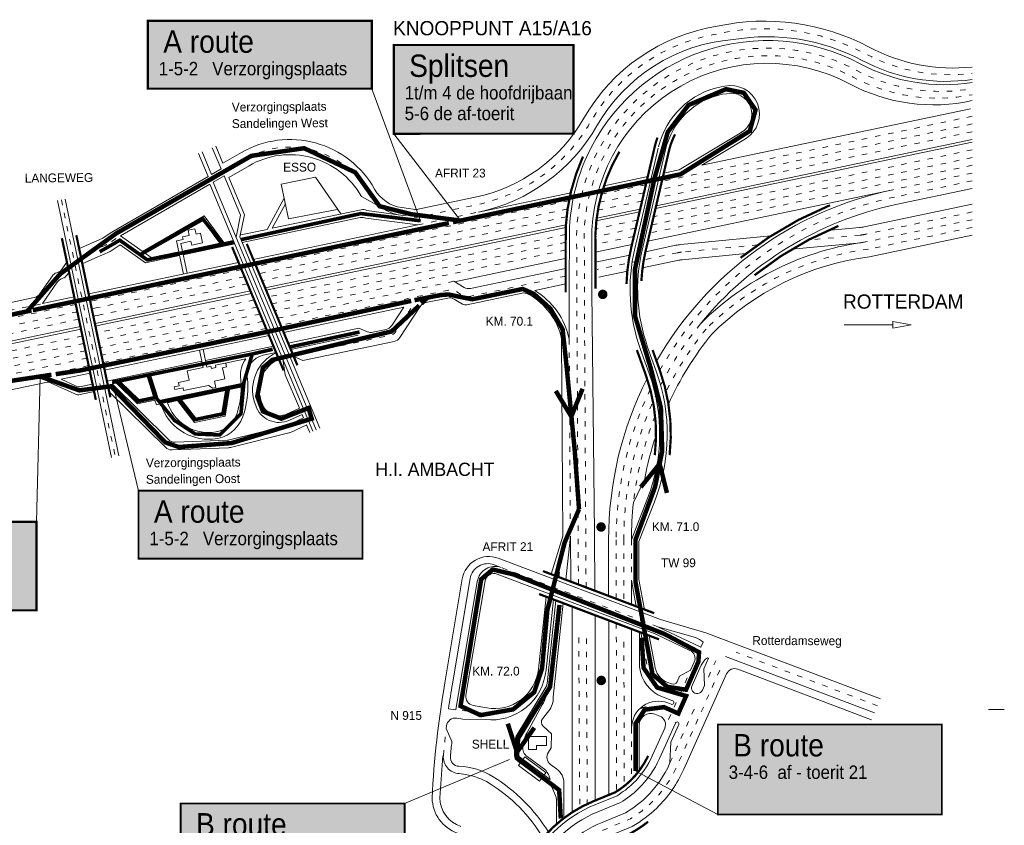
# Model space of a CAD drawing. Header units: metres. Extents: x 534 to 2089, y -2348 to -1299.
# Tile 7 of 7: x 1869 to 2089, y -1479 to -1299. Entities that reach past the tile are written whole.
import ezdxf

# ---------------------------------------------------------------- set-up
doc = ezdxf.new("R2010")
doc.units = ezdxf.units.M
doc.linetypes.add('ACAD_ISO03W100', pattern=[30, 12, -18])
doc.layers.get('0').update_dxf_attribs({"lineweight": 0})
for name, color, linetype, lineweight in [('deelstrepen', 8, 'ACAD_ISO03W100', 0), ('HEKTO', 7, 'Continuous', 0), ('Kader', 7, 'Continuous', 0), ('Kunstwerk', 7, 'Continuous', 0), ('RW-MARK', 7, 'Continuous', 0), ('Spoorweg solid', 7, 'Continuous', 0), ('Strooi WEL', 90, 'Continuous', 0), ('strooien 1A', 140, 'Continuous', 0), ('Text', 7, 'Continuous', 0)]:
    doc.layers.add(name, color=color, linetype=linetype, lineweight=lineweight)
doc.styles.add('TXT', font='technic_.ttf', dxfattribs={"width": 0.9, "height": 1.35})

# ---------------------------------------------------------------- blocks, each defined once
blk = doc.blocks.new('PIJL', base_point=(0, 0, -0.1))
at = {"color": 0}
for p, q in [((0, 0), (5.45, 0)), ((7.5, 0), (5.45, 0.375)), ((5.45, 0.375), (5.45, -0.375)), ((5.45, -0.375), (7.5, 0))]:
    blk.add_line(p, q, dxfattribs=at)

msp = doc.modelspace()

# ---------------------------------------------------------------- hatches: boundary and pattern name
at = {"ltscale": 0.2}
h = msp.add_hatch(color=51, dxfattribs=at)
h.dxf.hatch_style = 1
h.paths.add_polyline_path([(1898.01, -1298.77), (1948.08, -1298.77), (1948.08, -1313.94), (1898.01, -1313.94)])
h = msp.add_hatch(color=51, dxfattribs=at)
h.dxf.hatch_style = 1
h.paths.add_polyline_path([(1952.99, -1304.17), (1993.19, -1304.17), (1993.19, -1323.99), (1952.99, -1324.01)])
h = msp.add_hatch(color=51, dxfattribs=at)
h.dxf.hatch_style = 1
h.paths.add_polyline_path([(1895.92, -1403.82), (1945.99, -1403.82), (1945.99, -1419), (1895.92, -1419)])
h = msp.add_hatch(color=51, dxfattribs=at)
h.dxf.hatch_style = 1
h.paths.add_polyline_path([(1832.9, -1410.75), (1873.1, -1410.75), (1873.1, -1430.57), (1832.9, -1430.59)])
h = msp.add_hatch(color=51, dxfattribs=at)
h.dxf.hatch_style = 1
h.paths.add_polyline_path([(2025.45, -1456.07), (2075.52, -1456.07), (2075.52, -1476.21), (2025.45, -1476.21)])
h = msp.add_hatch(color=51, dxfattribs=at)
h.dxf.hatch_style = 1
h.paths.add_polyline_path([(1905.34, -1473.75), (1955.41, -1473.75), (1955.41, -1493.89), (1905.34, -1493.89)])

# ---------------------------------------------------------------- linework, layer by layer
msp.add_line((1873.94, -1378.28), (1873.1, -1410.75), dxfattribs=at)
at = {"color": 190, "ltscale": 0.2}
for points, const_width in [([(1898.01, -1298.77), (1948.08, -1298.77), (1948.08, -1313.94), (1898.01, -1313.94)], 0.5), ([(1895.92, -1403.82), (1945.99, -1403.82), (1945.99, -1419), (1895.92, -1419)], 0.4)]:
    msp.add_lwpolyline(points, close=True, dxfattribs=dict(at, const_width=const_width))
at = {"color": 6, "ltscale": 0.2}
msp.add_lwpolyline([(1898.01, -1298.77), (1948.08, -1298.77), (1948.08, -1313.94), (1898.01, -1313.94)], close=True, dxfattribs=at)
at = {"color": 3, "ltscale": 0.2, "const_width": 0.5}
for points in [[(1952.99, -1304.17), (1993.19, -1304.17), (1993.19, -1323.99), (1952.99, -1324.01)], [(1832.9, -1410.75), (1873.1, -1410.75), (1873.1, -1430.57), (1832.9, -1430.59)]]:
    msp.add_lwpolyline(points, close=True, dxfattribs=at)
at = {"ltscale": 0.2}
for points in [[(1948.08, -1313.94), (1958.98, -1343.47)], [(1967.89, -1343.43), (1952.99, -1324.01)], [(1895.92, -1403.82), (1890.06, -1379.55)], [(1955.41, -1473.75), (1978.84, -1463.89)], [(2007.08, -1466.49), (2025.45, -1476.21)]]:
    msp.add_lwpolyline(points, dxfattribs=at)
at = {"layer": 'deelstrepen', "linetype": 'ACAD_ISO03W100', "ltscale": 0.1}
for p, q in [((2082.31, -1320.1), (2012.92, -1334.67)), ((2082.31, -1321.83), (2012.49, -1336.49)), ((2082.31, -1323.57), (2012.07, -1338.31)), ((2082.31, -1329.34), (2010.65, -1344.38)), ((2082.31, -1327.61), (2011.08, -1342.56)), ((2082.3, -1331.07), (2010.23, -1346.2)), ((2082.31, -1332.81), (2064.57, -1336.53)), ((2009.35, -1335.41), (1999.43, -1337.5)), ((2082.31, -1334.54), (2064.92, -1338.19)), ((2008.93, -1337.23), (1998.97, -1339.32)), ((1878.66, -1338.78), (1890.72, -1396.22)), ((1992.15, -1339.02), (1922.23, -1353.7)), ((2008.51, -1339.06), (1998.61, -1341.13)), ((1991.84, -1340.82), (1922.9, -1355.29)), ((1991.61, -1342.6), (1923.56, -1356.88)), ((1958.4, -1344.37), (1971.92, -1341.53)), ((2007.51, -1343.31), (1998.12, -1345.28)), ((2082.31, -1343.23), (2058.89, -1348.14)), ((2082.31, -1344.96), (2059.1, -1349.83)), ((1991.43, -1346.54), (1925.06, -1360.47)), ((2006.67, -1346.95), (1998.05, -1348.76)), ((1888.57, -1348.91), (1882.99, -1351.38)), ((1890.88, -1347.41), (1888.86, -1348.75)), ((1991.43, -1348.27), (1925.72, -1362.06)), ((1991.42, -1350), (1926.38, -1363.65)), ((1918.95, -1354.39), (1886.37, -1361.23)), ((1919.61, -1355.98), (1886.71, -1362.89)), ((1920.28, -1357.57), (1887.06, -1364.55)), ((1966.39, -1356.99), (1927.05, -1365.25)), ((1840.55, -1369.11), (1874.41, -1362)), ((1886.37, -1361.23), (1885.11, -1361.49)), ((1921.77, -1361.16), (1886.59, -1368.54)), ((1886.71, -1362.89), (1885.46, -1363.15)), ((1887.06, -1364.55), (1885.81, -1364.81)), ((1922.44, -1362.75), (1886.94, -1370.2)), ((1923.1, -1364.34), (1887.29, -1371.86)), ((1923.77, -1365.94), (1887.64, -1373.52)), ((1924.43, -1367.53), (1887.99, -1375.18)), ((1992.21, -1369.9), (1992.48, -1414)), ((2012.03, -1434.23), (1977.02, -1420.99)), ((2002.74, -1433.45), (2002.79, -1471.07)), ((1994.34, -1436.67), (1994.56, -1474.71)), ((1996.04, -1436.83), (1996.26, -1473.84)), ((2004.45, -1437.64), (2004.48, -1469.87)), ((2061.16, -1451.91), (2029.53, -1439.94)), ((2014.43, -1454.97), (2019.36, -1443.95)), ((1972.44, -1453.44), (1967.75, -1452.92)), ((1964.07, -1463.01), (1964.69, -1457.01))]:
    msp.add_line(p, q, dxfattribs=at)
at = {"layer": 'deelstrepen', "linetype": 'ACAD_ISO03W100', "ltscale": 0.1, "flags": 128}
for points in [[(1954.54, -1342.21), (1958.05, -1342.71), (1971.57, -1339.87, 0.214293), (1996.95, -1321.4, -0.227242), (2025.54, -1301.66, -0.177344), (2058.46, -1306.13, 0.15517), (2082.31, -1310.5)], [(1994.27, -1424.79), (1993.9, -1359.3), (1993.92, -1349.93, -0.584824), (2056.49, -1309.86, 0.167983), (2082.31, -1313.93)], [(1995.98, -1425.44), (1995.6, -1359.3), (1995.61, -1349.83, -0.584861), (2055.7, -1311.36, 0.173141), (2082.31, -1315.28)], [(1991.42, -1355.86), (1969.87, -1360.4, -0.187348), (1968.44, -1360.17), (1966.76, -1359.18, 0.187072), (1965.34, -1358.94), (1927.71, -1366.84)], [(1881.89, -1362.17), (1794.52, -1380.51, 0.269012), (1746.21, -1423.96), (1741.67, -1437.99, -0.02685), (1740.32, -1441.52)], [(1882.24, -1363.83), (1794.87, -1382.17, 0.259154), (1748.55, -1422.3)], [(1956.83, -1363.06), (1953.44, -1368.24, -0.198904), (1952.18, -1369.1), (1930.26, -1373.7)], [(1882.59, -1365.48), (1795.22, -1383.82, 0.30868), (1747.25, -1433.77, -0.069689), (1744.04, -1443.98)], [(1883.37, -1369.22), (1796, -1387.56, 0.30868), (1751.07, -1434.34, -0.068588), (1747.61, -1445.41, -0.068588)], [(1883.72, -1370.88), (1796.35, -1389.22, 0.30868), (1752.73, -1434.64, -0.057837), (1749.9, -1444.41, -0.057837)], [(1884.07, -1372.54), (1796.7, -1390.87, 0.30868), (1754.39, -1434.93, -0.097645), (1753.16, -1445.27)], [(1884.76, -1375.86), (1823.43, -1388.73, 0.254299), (1819.06, -1392.44), (1814.9, -1403.24)], [(2008.26, -1435.53), (2009.64, -1443.02, 0.286127), (2013.68, -1448.32), (2016.87, -1449.52)], [(1978.07, -1517.78), (1981.55, -1508.62), (1987.35, -1493.33), (1988.01, -1491.57, -0.19745), (2000.2, -1479.53), (2005.56, -1477.34, 0.059027), (2010.6, -1473.55, 0.094518), (2016.29, -1465.39), (2026.59, -1442.36)], [(2015.13, -1453.41), (2011.98, -1452.22, 0.292859), (2007.44, -1453.18)]]:
    msp.add_lwpolyline(points, format="xyb", dxfattribs=at)
at = {"layer": 'deelstrepen', "linetype": 'ACAD_ISO03W100', "ltscale": 0.1}
for points in [[(1950.29, -1340.57, -0.115338), (1947.22, -1337.21, 0.417941), (1919.77, -1329.68)], [(2064.92, -1338.19, 0.218065), (2012.48, -1376.93, 0.218065)], [(2082.31, -1341.49), (2058.54, -1346.48, -0.027941), (2057.25, -1346.68), (2045.63, -1347.79)], [(2034.34, -1348.86), (2017.31, -1350.49, 0.027941), (2016.4, -1350.63), (1998.45, -1354.39)], [(2021.54, -1366.54, 0.172161), (2004.41, -1414.82), (2004.41, -1428.62)], [(2022.81, -1367.67, 0.055569), (2013.85, -1381.65, 0.055569)], [(2010.33, -1381.13, 0.111679), (2002.71, -1414.82), (2002.71, -1427.98)], [(2011.42, -1387.11, 0.06697), (2006.57, -1406.49)]]:
    msp.add_lwpolyline(points, format="xyb", dxfattribs=at)
for points in [[(2007.09, -1345.13), (1998.04, -1347.03)], [(2006.11, -1414.82), (2006.11, -1423.8)], [(2014.74, -1464.69), (2020.16, -1452.59)], [(2006.16, -1456.89), (2006.17, -1468.37)]]:
    msp.add_lwpolyline(points, dxfattribs=at)
at = {"layer": 'deelstrepen', "linetype": 'ACAD_ISO03W100', "ltscale": 0.1, "flags": 128}
for points in [[(1884.41, -1374.2), (1850.75, -1381.26), (1822.03, -1387.29)], [(2023.34, -1445.47), (2024.96, -1441.85)]]:
    msp.add_lwpolyline(points, dxfattribs=at)
at = {"layer": 'deelstrepen', "linetype": 'ACAD_ISO03W100', "ltscale": 0.1}
for centre, radius, start, end in [((1887.76, -1347.08), 2, 293.9526, 303.4837), ((2067.04, -1411.8), 62.48, 97.2965, 135.1491)]:
    msp.add_arc(centre, radius, start, end, dxfattribs=at)
at = {"layer": 'HEKTO', "const_width": 1.02, "flags": 128}
for points in [[(1999.16, -1359.93, 1), (2000.26, -1359.93, 1)], [(1998.79, -1411.93, 1), (1999.89, -1411.93, 1)], [(1999.37, -1445.69, 1), (1999.37, -1446.79, 1)]]:
    msp.add_lwpolyline(points, format="xyb", close=True, dxfattribs=at)
at = {"layer": 'Kader', "color": 253}
msp.add_line((2085.96, -1452.76), (2089.49, -1452.76), dxfattribs=at)
at = {"layer": 'Kunstwerk', "const_width": 0.5}
for points in [[(2005.02, -1357.61, -0.050231), (2006.07, -1349.5), (2011.3, -1327.05, -0.029777), (2011.94, -1324.87)], [(2008.35, -1356.91, -0.044936), (2009.28, -1350.25), (2014.52, -1327.79, -0.062047), (2015.87, -1324.14)], [(1995.29, -1329.11, 0.091481), (1991.43, -1344.82), (1991.42, -1359.45)], [(2003.44, -1328.02, 0.148555), (1998.1, -1350.05), (1998.09, -1358.66)], [(2050.51, -1340, 0.072114), (2030.52, -1351.74, 0.072114)], [(2052.4, -1344.63, 0.072114), (2033.64, -1355.64, 0.072114)], [(2011.34, -1395.87, 0.116854), (2009.32, -1377.9), (2007.34, -1372.37)], [(2010.85, -1372.37), (2012.43, -1376.79, -0.114463), (2014.66, -1395.87)], [(1985.03, -1483.13, -0.139045), (1997.62, -1473.24), (2002.51, -1471.24, 0.053125), (2005.88, -1468.66, 0.087072), (2009.86, -1463.11, 0.087072)], [(1989.48, -1494.92), (1990.12, -1493.21, -0.237155), (2003.88, -1481.6), (2006.37, -1480.17, 0.035906), (2009.85, -1477.82, 0.035906)]]:
    msp.add_lwpolyline(points, format="xyb", dxfattribs=at)
for points in [[(1878.78, -1347.36), (1886.37, -1383.49)], [(1882.01, -1346.69), (1889.61, -1382.92)], [(1916.84, -1349.32), (1928.36, -1376.96)], [(1920.12, -1348.63), (1931.44, -1375.79)], [(2011.22, -1431.2), (1986.34, -1421.79)], [(2012.3, -1437.06), (1985.48, -1426.92)]]:
    msp.add_lwpolyline(points, dxfattribs=at)
at = {"layer": 'RW-MARK'}
for p, q in [((2081.96, -1318.44), (2021.85, -1331.05)), ((2021.85, -1331.05), (2031.66, -1325.12)), ((1912.41, -1327.13), (1914.38, -1331.86)), ((1913.19, -1326.81), (1914.78, -1330.61)), ((2006.85, -1349.68), (2012.08, -1327.23)), ((2082.31, -1325.88), (2011.5, -1340.74)), ((2082.31, -1325.3), (2011.64, -1340.13)), ((1909.34, -1328.42), (1911.47, -1333.54)), ((1910.12, -1328.09), (1912.21, -1333.12)), ((1918.92, -1328.21), (1914.78, -1330.61)), ((1914.38, -1331.86), (1912.21, -1333.12)), ((1920.62, -1331.16), (1916.1, -1333.77)), ((1915.03, -1333.41), (1912.58, -1334.83)), ((1915.03, -1333.41), (1918.71, -1342.25)), ((1916.1, -1333.77), (1919.59, -1342.16)), ((1927.83, -1335.31), (1935.48, -1333.7)), ((1935.48, -1333.7), (1941.17, -1341.93)), ((1911.85, -1335.28), (1891.92, -1346.81)), ((1911.85, -1335.28), (1934.89, -1390.54)), ((1912.58, -1334.83), (1935.66, -1390.19)), ((1927.83, -1335.31), (1929.45, -1343.05)), ((1924.68, -1345.39), (1928.48, -1338.43)), ((1957.7, -1341.05), (1971.22, -1338.21)), ((1992.54, -1337.2), (1971.92, -1341.53)), ((2064.57, -1336.53), (2009.8, -1348.02)), ((2082.31, -1336.28), (2065.27, -1339.86)), ((1877.83, -1338.95), (1889.89, -1396.4)), ((1879.49, -1338.61), (1891.55, -1396.05)), ((1925.77, -1345.16), (1928.75, -1339.71)), ((1910.57, -1342.36), (1896.82, -1350.31)), ((1915, -1348.3), (1910.57, -1342.36)), ((1918.71, -1342.25), (1917.71, -1347.12)), ((1919.59, -1342.16), (1918.59, -1347.04)), ((1945.46, -1342.77), (1919.12, -1348.3)), ((1945.67, -1340.99), (1925.77, -1345.16)), ((1929.45, -1343.05), (1940.3, -1340.95)), ((2007.94, -1341.48), (1998.27, -1343.51)), ((2008.08, -1340.88), (1998.35, -1342.92)), ((1958.4, -1344.37), (1921.57, -1352.11)), ((1991.46, -1344.37), (1924.23, -1358.48)), ((1958.4, -1344.37), (1946.73, -1342.92)), ((1991.43, -1344.95), (1973.68, -1348.68)), ((1992.28, -1344.82), (1992.21, -1359.46)), ((1891.92, -1346.81), (1898.77, -1351.7)), ((1907.26, -1346.77), (1905.74, -1347.09)), ((1905.74, -1347.09), (1905.86, -1347.63)), ((1908.53, -1345.25), (1907.01, -1345.57)), ((1907.01, -1345.57), (1907.26, -1346.77)), ((1908.78, -1346.46), (1908.53, -1345.25)), ((1909.74, -1346.25), (1908.78, -1346.46)), ((1910.2, -1348.42), (1909.74, -1346.25)), ((1914.08, -1348.49), (1912.53, -1346.41)), ((1918.59, -1347.04), (1936.43, -1389.84)), ((1924.68, -1345.39), (1918.77, -1346.64)), ((2082.31, -1346.69), (2059.32, -1351.52)), ((1891.82, -1348.83), (1889.54, -1350.33)), ((1891.82, -1348.83), (1897.45, -1352.85)), ((1905.86, -1347.63), (1904.4, -1347.93)), ((1904.4, -1347.93), (1905.96, -1355.38)), ((1905.39, -1348.52), (1907.63, -1348.05)), ((1905.39, -1348.52), (1906.79, -1355.21)), ((1914.08, -1348.49), (1905.75, -1350.24)), ((1917.43, -1348.65), (1905.93, -1351.07)), ((1907.63, -1348.05), (1907.81, -1348.92)), ((1907.81, -1348.92), (1910.2, -1348.42)), ((1915, -1348.3), (1917.1, -1347.86)), ((1973.68, -1348.68), (1924.45, -1359.01)), ((2006.24, -1348.77), (1998.1, -1350.48)), ((1889.54, -1350.33), (1886.13, -1351.85)), ((1905.1, -1351.24), (1897.45, -1352.85)), ((1904.92, -1350.41), (1898.77, -1351.7)), ((1997.3, -1349.72), (1997.29, -1358.34)), ((1886.13, -1351.85), (1883.35, -1353.08)), ((1918.29, -1352.79), (1884.77, -1359.83)), ((1991.57, -1351.85), (1966.57, -1357.1)), ((1880.38, -1354.96), (1879.87, -1355.65)), ((1991.42, -1354.13), (1970.14, -1358.6)), ((1877.76, -1357.18), (1874.41, -1362)), ((1879.01, -1356.32), (1878.65, -1356.47)), ((1968.72, -1358.36), (1966.39, -1356.99)), ((1991.42, -1357.59), (1984.5, -1359.05)), ((1920.94, -1359.17), (1887.41, -1366.2)), ((1921.16, -1359.7), (1887.53, -1366.76)), ((1997.29, -1359.3), (1997.9, -1413.28)), ((1881.54, -1360.51), (1874.41, -1362)), ((1955.2, -1362.8), (1928.38, -1368.43)), ((1955.2, -1362.8), (1952.53, -1366.9)), ((1887.41, -1366.2), (1886.16, -1366.47)), ((1887.53, -1366.76), (1886.28, -1367.02)), ((1882.93, -1367.14), (1795.56, -1385.48)), ((1883.05, -1367.7), (1795.68, -1386.03)), ((1925.09, -1369.12), (1888.34, -1376.84)), ((1945.16, -1367.51), (1929.37, -1370.82)), ((1945.02, -1369.07), (1929.96, -1372.23)), ((1945.16, -1367.51), (1947.12, -1368.29)), ((1951.26, -1367.76), (1948.27, -1368.39)), ((1909.53, -1372.39), (1910.35, -1376.27)), ((1910.36, -1372.21), (1911.19, -1376.17)), ((1926.09, -1371.51), (1910.89, -1374.7)), ((1926.68, -1372.92), (1923.78, -1373.53)), ((2010.08, -1377.63), (2008.15, -1372.26)), ((1910.06, -1374.88), (1888.86, -1379.33)), ((1910.23, -1375.71), (1898.68, -1378.13)), ((1919.89, -1374.35), (1913.1, -1375.77)), ((1913.1, -1375.77), (1913.21, -1376.3)), ((1915.45, -1375.28), (1915.62, -1376.12)), ((1928.15, -1374.39), (1928.71, -1377.93)), ((1930.26, -1373.7), (1929.75, -1373.81)), ((1885.11, -1377.52), (1878.59, -1378.88)), ((1906.77, -1377.03), (1910.35, -1376.27)), ((1907.21, -1379.13), (1906.77, -1377.03)), ((1912.1, -1375.98), (1911.19, -1376.17)), ((1912.1, -1375.98), (1912.21, -1376.51)), ((1912.21, -1376.51), (1913.21, -1376.3)), ((1915.62, -1376.12), (1914.66, -1376.33)), ((1914.66, -1376.33), (1915.19, -1378.84)), ((1928.71, -1377.93), (1931.88, -1385.37)), ((1881.64, -1382.17), (1876.41, -1379.75)), ((1881.85, -1380.39), (1878.59, -1378.88)), ((1885.63, -1380), (1883.1, -1380.54)), ((1891, -1379.74), (1890, -1379.95)), ((1902.62, -1392.39), (1890, -1379.95)), ((1895.69, -1384.37), (1891, -1379.74)), ((1897.85, -1378.31), (1891.99, -1379.54)), ((1895.96, -1383.45), (1891.99, -1379.54)), ((1899.3, -1382.75), (1897.85, -1378.31)), ((1918.84, -1379.82), (1900.49, -1383.67)), ((1904.82, -1379.63), (1907.21, -1379.13)), ((1904.98, -1380.39), (1904.82, -1379.63)), ((1911.53, -1380.29), (1906, -1381.45)), ((1912.56, -1380.86), (1911.53, -1380.29)), ((1915.19, -1378.84), (1912.91, -1379.32)), ((1912.91, -1379.32), (1913.21, -1380.73)), ((1885.98, -1381.67), (1882.9, -1382.32)), ((1903.91, -1380.61), (1904.98, -1380.39)), ((1904.03, -1381.19), (1903.91, -1380.61)), ((1905.86, -1380.8), (1904.03, -1381.19)), ((1915.39, -1381.41), (1905.52, -1383.48)), ((1906, -1381.45), (1905.86, -1380.8)), ((1913.21, -1380.73), (1912.56, -1380.86)), ((1915.39, -1381.41), (1914.56, -1386.41)), ((1916.28, -1381.22), (1915.3, -1387.12)), ((1918.86, -1380.68), (1916.28, -1381.22)), ((1899.56, -1383.56), (1895.69, -1384.37)), ((1899.3, -1382.75), (1895.96, -1383.45)), ((1899.92, -1384.65), (1899.56, -1383.56)), ((1900.91, -1384.45), (1899.92, -1384.65)), ((1904.6, -1383.67), (1902.37, -1384.14)), ((1908.4, -1388.57), (1904.6, -1383.67)), ((1908.75, -1387.63), (1905.52, -1383.48)), ((1914.56, -1386.41), (1908.75, -1387.63)), ((1932.47, -1386.75), (1932.81, -1387.54)), ((1915.3, -1387.12), (1908.4, -1388.57)), ((1932.81, -1387.54), (1929.3, -1389.17)), ((1933.49, -1389.1), (1934.25, -1390.82)), ((1928.95, -1389.29), (1916.23, -1392.46)), ((1915.82, -1392.52), (1904.1, -1392.97)), ((2009.09, -1401.16), (2006.57, -1406.49)), ((2006.11, -1414.82), (2009.67, -1405.72)), ((1997.9, -1413.28), (1997.95, -1426.18)), ((1992.48, -1414), (1991.44, -1423.72)), ((1992.48, -1414), (1992.54, -1424.14)), ((2012.63, -1432.64), (1976.35, -1418.92)), ((1977.02, -1420.99), (1975.4, -1420.38)), ((1964.42, -1446.75), (1968.31, -1423.54)), ((1970.04, -1423.46), (1966.1, -1447.03)), ((1966.86, -1452.79), (1971.66, -1424.08)), ((2007.19, -1429.68), (2006.11, -1423.81)), ((1988.7, -1428.14), (1987.03, -1443.86)), ((1989.25, -1428.34), (1987.27, -1446.93)), ((1990.89, -1428.96), (1988.65, -1449.96)), ((1992.9, -1429.72), (1992.9, -1475.7)), ((1997.99, -1431.65), (1997.99, -1473.09)), ((2001.09, -1432.82), (2001.09, -1471.82)), ((2022.78, -1435.57), (2012.63, -1432.64)), ((2020.42, -1436.66), (2012.03, -1434.23)), ((2012.03, -1434.23), (2021.67, -1438.8)), ((2007.94, -1443.18), (2007.94, -1435.42)), ((2061.83, -1450.34), (2022.78, -1435.57)), ((2021.67, -1438.79), (2021.58, -1438.75)), ((2021.67, -1438.8), (2022.16, -1437.69)), ((2023.36, -1441.25), (2023.13, -1441.16)), ((2060.49, -1453.47), (2027.16, -1440.86)), ((2022.47, -1447.4), (2022.31, -1443.61)), ((1986.99, -1447.75), (1980.48, -1458.48)), ((1986.82, -1449.97), (1981.38, -1458.93)), ((2015.38, -1450.78), (2013.08, -1449.91)), ((1966.86, -1452.79), (1965.21, -1452.55)), ((1986.13, -1451.69), (1982.76, -1458.05)), ((2015.03, -1451.56), (2014.28, -1451.27)), ((1968.41, -1454.87), (1967.05, -1454.67)), ((1968.41, -1454.87), (1973.43, -1454.99)), ((1987.62, -1453.06), (1986.25, -1454.79)), ((1964.69, -1457.01), (1964.77, -1456.4)), ((1964.69, -1457.01), (1965.98, -1459.92)), ((1986.39, -1456.49), (1988.25, -1458.18)), ((1980.19, -1459.37), (1979.96, -1462.59)), ((1981.19, -1459.39), (1980.95, -1462.75)), ((1983.09, -1461.66), (1983.09, -1458.79)), ((1983.09, -1458.79), (1987.13, -1458.79)), ((1987.15, -1458.79), (1987.15, -1460.79)), ((1988.25, -1458.18), (1988.21, -1461.3)), ((1982.09, -1459.63), (1981.87, -1460.99)), ((1984.87, -1461.66), (1983.09, -1461.66)), ((1987.15, -1460.79), (1984.87, -1460.79)), ((1984.87, -1460.79), (1984.87, -1461.66)), ((1988.21, -1461.3), (1987.57, -1462.27)), ((1988.21, -1461.3), (1988.21, -1461.3)), ((2014.74, -1464.69), (2014.94, -1460.07)), ((1963.95, -1463.08), (1963.26, -1472.48)), ((1987.96, -1468.39), (1981.29, -1463.5)), ((1982.27, -1463.34), (1981.85, -1463.91)), ((1987, -1466.81), (1982.27, -1463.34)), ((1982.81, -1463.27), (1986.97, -1466.32)), ((1987.85, -1469.55), (1980.77, -1464.35)), ((1981.26, -1464.71), (1980.84, -1465.28)), ((1985.58, -1468.76), (1980.84, -1465.28)), ((1988.05, -1465), (1989.4, -1465.99)), ((1969, -1467.27), (1967.61, -1467.06)), ((1985.99, -1468.19), (1985.58, -1468.76)), ((1987, -1466.81), (1986.58, -1467.38)), ((1988.51, -1470.38), (1989.18, -1471.96)), ((1991.04, -1469.22), (1991.04, -1477)), ((1989.34, -1472.75), (1989.34, -1478.39))]:
    msp.add_line(p, q, dxfattribs=at)
at = {"layer": 'RW-MARK', "color": 190}
msp.add_line((1900.49, -1383.67), (1898.68, -1378.13), dxfattribs=at)
at = {"layer": 'RW-MARK'}
for points in [[(2025.27, -1299.98, 0.227229), (1995.48, -1320.56, -0.214322), (1971.22, -1338.21)], [(2028.87, -1302.97, 0.248476), (1998.42, -1322.24, -0.214268), (1971.92, -1341.53)], [(2057.28, -1308.36, 0.432232), (1996.14, -1329.12, 0.432232)], [(2054.9, -1312.86, 0.549087), (1997.29, -1345.48, 0.4032)], [(2031.66, -1325.12, 0.847009), (2027, -1313.4), (2026.16, -1313.49, 0.287587), (2012.16, -1326.93)], [(2030.6, -1323.77, 0.865889), (2027.36, -1315.06), (2026.5, -1315.15, 0.292112), (2013.74, -1327.61), (2008.51, -1350.07, 0.144304), (2009.75, -1371.69), (2011.68, -1377.06, -0.181352), (2011.25, -1406.34), (2007.81, -1415.14), (2007.81, -1423.65), (2009.04, -1430.38)], [(1911.47, -1333.54), (1889.94, -1345.99), (1888.04, -1347.25, -0.041611), (1887.75, -1347.41), (1882.38, -1349.79)], [(2064.57, -1336.53, 0.213213), (2011.73, -1374.82, 0.213213)], [(2065.27, -1339.86, 0.172161), (2021.54, -1366.54, 0.172161)], [(2082.31, -1339.75), (2058.19, -1344.82, -0.027941), (2057.08, -1344.98), (2049.98, -1345.66)], [(2037.28, -1346.87), (2017.15, -1348.8, 0.027941), (2016.05, -1348.96), (2009.25, -1350.39)], [(2058.89, -1348.14, -0.027941), (2057.41, -1348.37), (2041.98, -1349.84)], [(2031.68, -1350.82), (2017.48, -1352.18, 0.027941), (2016.75, -1352.29), (2008.61, -1354)], [(1879.91, -1352.72), (1878.45, -1354.71), (1877.54, -1355.09, 0.145177), (1876.65, -1355.8), (1873.85, -1359.83, -0.191414), (1872.62, -1360.65), (1868.1, -1361.6), (1839.39, -1367.62)], [(1988.21, -1422.5), (1988.21, -1422.5), (1990.78, -1413.95), (1990.51, -1369.9, 0.218884), (1983.06, -1359.85, 0.179368), (1981.68, -1359.64), (1969.35, -1362.25, -0.187348), (1968.34, -1362.08), (1966.47, -1360.97, 0.187072), (1965.04, -1360.74), (1960.16, -1361.76, 0.198904), (1958.9, -1362.63)], [(1958.9, -1362.63), (1954.36, -1369.58, -0.198904), (1953.1, -1370.44), (1932.63, -1374.74), (1930.26, -1373.7)], [(2024.08, -1368.81, 0.063116), (2014.4, -1384.46, 0.063116)], [(1900.91, -1384.45, 0.347827), (1912.49, -1392.29, 0.301963), (1919.27, -1387.2, 0.083634), (1920.36, -1380.67), (1920.34, -1379.74, 0.016373), (1920.23, -1378.45, -0.387153), (1923.78, -1373.53)], [(1926.72, -1373.01, 0.382803), (1921.86, -1384.02), (1922.11, -1384.77, 0.449212), (1929.64, -1388.05), (1932.47, -1386.75)], [(1927.29, -1374.4, 0.381133), (1923.29, -1383.55), (1923.53, -1384.3, 0.449212), (1929.01, -1386.69), (1931.88, -1385.37)], [(2009.61, -1378.73, 0.117559), (2001.01, -1414.82), (2001.01, -1427.34)], [(1933.52, -1389.08), (1929.87, -1390.78, -0.047374), (1929.51, -1390.9), (1916.47, -1394.15, -0.051631), (1916.06, -1394.21), (1903.43, -1394.69, -0.206926), (1901.95, -1394.12), (1889.36, -1381.7)], [(1902.38, -1384.14, 0.343845), (1912.39, -1390.79, 0.302255), (1917.86, -1386.7, 0.083551), (1918.86, -1380.67)], [(2011.62, -1391.49, 0.034193), (2009.09, -1401.16)], [(2006.57, -1406.49, 0.02787), (2006.11, -1414.82)], [(1973.4, -1424), (1969.13, -1449.53, 0.410837), (1970.75, -1451.83), (1973.76, -1452.37, 0.435301), (1985.34, -1443.68), (1987.06, -1427.52)], [(2010.11, -1436.24), (2011.33, -1442.86, 0.286127), (2014.28, -1446.73), (2015.09, -1447.03, 0.397053), (2016.36, -1446.51), (2016.89, -1445.31), (2019.36, -1443.95), (2020.18, -1442.13, 0.407891), (2019.21, -1439.51), (2011.43, -1435.82), (1976.08, -1422.46, 0.472776), (1973.4, -1424)], [(1980.74, -1515.54), (1983.14, -1509.22), (1988.94, -1493.93), (1989.59, -1492.21, -0.197042), (2000.85, -1481.11), (2006.31, -1478.87, 0.060153), (2011.78, -1474.77, 0.094605), (2017.84, -1466.08), (2027.37, -1444.77, -0.397053), (2029.91, -1443.72), (2059.82, -1455.03)], [(1980.87, -1489.12), (1980.87, -1493.63), (1981.79, -1491.22), (1982.49, -1489.36, -0.198579), (1997.95, -1474.03), (2002.9, -1472, 0.054023), (2006.47, -1469.27, 0.094106), (2010.86, -1462.96), (2013.57, -1456.9, 0.431585), (2012.45, -1454.22), (2011.38, -1453.81)], [(1979.96, -1500.83), (1983.37, -1491.82), (1984.07, -1489.99, -0.198295), (1998.59, -1475.6), (2003.66, -1473.52, 0.055659), (2007.65, -1470.49, 0.094246), (2012.41, -1463.65), (2015.94, -1455.77)], [(1976.32, -1517.61), (1979.96, -1508.02), (1985.76, -1492.72), (1986.44, -1490.94, -0.197815), (1999.56, -1477.96), (2004.8, -1475.81, 0.057786), (2009.42, -1472.33, 0.094421), (2014.74, -1464.69)]]:
    msp.add_lwpolyline(points, format="xyb", dxfattribs=at)
for points in [[(2013.34, -1332.84), (2016.81, -1332.11), (2030.78, -1323.67)], [(1999.99, -1335.64), (2009.78, -1333.59)], [(2005.73, -1351.13), (1998.1, -1352.73)], [(2005.21, -1354.71), (1998.8, -1356.06)], [(1992.22, -1358.61), (1992.21, -1369.9)], [(1997.29, -1358.34), (1997.29, -1359.3)], [(2022.31, -1443.61), (2023.36, -1441.25)], [(2019.68, -1447.4), (2021.72, -1442.83)], [(2022.01, -1448.44), (2022.47, -1447.4)], [(2007.85, -1466.4), (2007.86, -1456.24)], [(2014.94, -1460.07), (2016.71, -1456.12)]]:
    msp.add_lwpolyline(points, dxfattribs=at)
at = {"layer": 'RW-MARK', "flags": 128}
for points in [[(2006.11, -1423.81), (2006.12, -1429.27)], [(2006.12, -1434.73), (2006.16, -1456.89)]]:
    msp.add_lwpolyline(points, dxfattribs=at)
at = {"layer": 'RW-MARK'}
for centre, radius, start, end in [((2035.89, -1348.83), 49.99, 62.1441, 102.2691), ((2036.47, -1347.5), 45.17, 62.0009, 99.6865), ((2078.04, -1269.32), 40, 241.9793, 276.1176), ((2076.47, -1272.3), 40, 241.9793, 278.3911), ((2076.07, -1273.06), 40, 241.9793, 278.9724), ((2073.7, -1277.55), 40, 241.9793, 282.4303), ((2036.77, -1347.43), 44.57, 155.7366, 176.6442), ((1945.87, -1344.73), 2, 64.67, 101.8534), ((1946.08, -1342.95), 2, 64.67, 101.8534), ((2036.22, -1347.49), 38.98, 177.0525, 183.2835), ((2067.04, -1411.8), 64.18, 97.2965, 135.1491), ((2045.81, -1358.76), 40, 166.8811, 199.7264), ((2067.04, -1411.8), 60.78, 97.2965, 135.1491), ((1878.26, -1354.47), 2, 292.1662, 323.7748), ((1879.4, -1358.32), 2, 112.1662, 145.2076), ((1969.73, -1356.64), 2, 239.4697, 281.8534), ((1975.89, -1373.33), 16.67, 11.8534, 58.8978), ((1950.85, -1365.8), 2, 281.8534, 326.8516), ((1947.86, -1366.43), 2, 248.2737, 281.8534), ((1972.43, -1391.13), 40, 338.6105, 19.7264), ((1875.57, -1381.56), 2, 65.1134, 101.8534), ((1900.44, -1380.7), 18.42, 2.7576, 6.5097), ((1882.49, -1380.36), 2, 245.1134, 281.8534), ((1882.69, -1378.58), 2, 245.1134, 281.8534), ((1928.46, -1387.35), 2, 284.0005, 294.8498), ((1904.03, -1390.97), 2, 225.4142, 272.1781), ((1915.75, -1390.52), 2, 272.1781, 284.0005), ((1974.22, -1424.53), 6, 69.2839, 170.4984), ((1973.99, -1424.12), 4, 69.2839, 170.4984), ((1975.61, -1424.74), 4, 69.2839, 170.4984), ((2019.32, -1440.5), 4, 44.6528, 73.9008), ((2025.37, -1444.47), 4, 124.1842, 155.9066), ((1974.77, -1442.76), 12.31, 263.714, 354.856), ((2015.91, -1442.43), 8, 185.4149, 249.2839), ((2174.45, -1483.11), 213.16, 170.1795, 177.1494), ((2174.46, -1483.1), 211.46, 170.1795, 171.6949), ((1985.28, -1446.71), 2, 328.7404, 353.9313), ((2020.84, -1447.92), 1.27, 155.9066, 335.9066), ((1982.95, -1449.17), 4.07, 321.5668, 351.3605), ((1983.08, -1447), 4.77, 321.5668, 324.6625), ((1983.88, -1450.09), 4.77, 321.5668, 1.6428), ((2012.16, -1456.88), 6, 69.2839, 180.084), ((2015.2, -1451.17), 0.426, 245.9066, 65.9066), ((1966.76, -1456.64), 2, 81.4767, 172.8804), ((1987.22, -1455.57), 1.24, 141.5668, 227.7873), ((2010.46, -1456.24), 2.6, 69.2839, 179.9832), ((2016.32, -1455.95), 0.425, 335.9066, 155.9066), ((1982.19, -1459.52), 2, 148.7404, 175.778), ((1982.04, -1459.46), 0.848, 141.5668, 175.778), ((1985.59, -1460.19), 3.55, 142.8628, 170.8596), ((2174.46, -1483.1), 209.76, 173.6573, 174.5675), ((1984.2, -1461.36), 2.36, 170.8596, 233.8459), ((1967.76, -1463.36), 3.7, 174.5675, 267.6555), ((1967.63, -1463.43), 2, 174.5675, 267.6555), ((1981.95, -1462.74), 2, 175.778, 233.7286), ((1981.79, -1462.81), 0.848, 175.778, 233.7286), ((1989.23, -1463.38), 2, 146.3166, 233.8459), ((1966.9, -1481.24), 15.83, 58.3016, 87.6555), ((1987.04, -1469.22), 4, 0, 53.8459), ((1966.9, -1481.24), 14.13, 58.3016, 81.4362), ((1955.33, -1499.97), 37.84, 31.6448, 58.3016), ((1983.06, -1469.45), 5.01, 12.1636, 38.6471), ((1955.33, -1499.97), 36.15, 30.8528, 58.3016), ((1986.67, -1471.16), 2, 23.143, 53.7286), ((1970.03, -1472.37), 8.47, 180.9452, 250.731), ((1970.08, -1472.35), 6.83, 181.0898, 252.3583), ((1987.34, -1472.75), 2, 0, 23.143)]:
    msp.add_arc(centre, radius, start, end, dxfattribs=at)
at = {"layer": 'Spoorweg solid'}
for p, q in [((1945.74, -1338.04), (1950.29, -1340.57)), ((1954.54, -1342.21), (1946.94, -1341.14)), ((1989.91, -1423.14), (1990.06, -1422.03))]:
    msp.add_line(p, q, dxfattribs=at)
for points in [[(1958.29, -1341.03), (1954.78, -1340.53, -0.233786), (1948.7, -1336.38, 0.417941), (1918.92, -1328.21)], [(1875.16, -1379.6), (1853.41, -1384.17), (1824.68, -1390.2, 0.254299), (1820.32, -1393.91), (1818.8, -1397.86), (1816.49, -1403.86)]]:
    msp.add_lwpolyline(points, format="xyb", dxfattribs=at)
for centre, radius, start, end in [((1929.78, -1347), 18.3, 29.3107, 120.0389), ((1955.94, -1332.31), 10, 235.6279, 261.9451), ((1924.7, -1377.93), 6, 143.2631, 186.5097)]:
    msp.add_arc(centre, radius, start, end, dxfattribs=at)
at = {"layer": 'Strooi WEL', "ltscale": 0.2, "const_width": 1}
for points in [[(1994.4, -1407.97), (1991.19, -1415.39), (1987.33, -1430.49), (1986.14, -1443.57), (1984.39, -1448.85), (1979.68, -1452.7), (1972.37, -1454), (1967.91, -1451.95), (1972.54, -1423.6), (1975.09, -1421.44), (1979.65, -1422.49), (2013.55, -1435.87), (2021.24, -1439.93), (2021.09, -1442.05), (2018.33, -1448.31), (2014.12, -1447.65), (2010.83, -1444.86), (2007.01, -1424.09), (2007.04, -1414.75), (2011.42, -1402.93), (2013, -1394.93), (2012.71, -1385.25), (2010.48, -1376.57), (2006.93, -1364.82), (2006.92, -1354.29), (2011.3, -1333.89), (2014.26, -1323.62), (2018.87, -1317.61), (2027.24, -1314.05), (2031.24, -1314.86), (2033.87, -1318.69), (2032.6, -1323.38), (2017.07, -1333.09), (1966.21, -1343.79)], [(1957.62, -1361.22), (1963.52, -1360.07), (1965.22, -1359.94), (1967.9, -1360.51), (1970.53, -1361.02), (1981.82, -1358.72), (1984.31, -1359.82), (1988, -1363.11), (1990.73, -1367.72), (1991.57, -1375.46), (1993.44, -1394.8), (1994.4, -1407.97)], [(1871.98, -1363.53), (1850.01, -1368.13)], [(1829.66, -1384.97), (1856.37, -1380.93), (1876.44, -1377.9)]]:
    msp.add_lwpolyline(points, dxfattribs=at)
at = {"layer": 'Strooi WEL', "linetype": 'ACAD_ISO03W100', "ltscale": 0.2, "const_width": 1}
for points in [[(1967.89, -1343.43), (1956.87, -1342), (1949.82, -1340.22), (1944.36, -1332.65), (1932.94, -1327.25), (1921.16, -1328.95), (1890.94, -1346.29), (1878.41, -1355.35), (1870.99, -1363.74)], [(1965.3, -1343.98), (1959.13, -1345.28), (1872.28, -1363.47)], [(1959.16, -1361.95), (1960.55, -1360.65)], [(1873.94, -1378.28), (1882.69, -1381.39), (1889.75, -1380.48), (1901.91, -1393.02), (1904.94, -1394.06), (1916.74, -1393.16), (1934.63, -1387.72), (1933.93, -1385.33), (1927.84, -1387.71), (1923.72, -1386.08), (1922.46, -1382.71), (1923.74, -1376.32), (1925.82, -1374.58), (1952.5, -1368.21), (1958.68, -1362.4)], [(1877.4, -1377.76), (1882.73, -1376.96), (1923.58, -1368.54), (1956.88, -1361.38)]]:
    msp.add_lwpolyline(points, dxfattribs=at)
at = {"layer": 'Strooi WEL', "color": 190, "linetype": 'ACAD_ISO03W100', "ltscale": 0.2, "const_width": 0.8}
for points in [[(1914.85, -1348.82), (1910.34, -1343.11), (1896.27, -1351.06)], [(1958.98, -1343.47), (1945.64, -1341.86), (1918.86, -1347.68)], [(1917.29, -1348.33), (1897.88, -1352.21), (1891.73, -1347.82), (1887.23, -1350.4)], [(1929.73, -1371.69), (1945.33, -1368.34)], [(1890.06, -1379.55), (1891.3, -1379.33), (1895.74, -1383.84), (1899.79, -1382.97), (1903.94, -1388.08), (1908.59, -1391.13), (1914.08, -1391.36), (1918.82, -1386.63), (1919.48, -1379.6), (1921.35, -1373.25), (1925.9, -1372.2)], [(1891.3, -1379.33), (1921.35, -1373.25)], [(1898.24, -1377.93), (1899.79, -1382.97)], [(1900.68, -1384.06), (1919.43, -1380.08)], [(1904.77, -1383.19), (1908.46, -1387.94), (1914.91, -1386.61), (1915.86, -1380.84)]]:
    msp.add_lwpolyline(points, dxfattribs=at)
at = {"layer": 'Strooi WEL', "const_width": 1}
for points in [[(1989.21, -1381.51), (1992.68, -1387.25), (1995.19, -1381.03)], [(2014.06, -1404.31), (2012.43, -1397.81), (2008.2, -1403.02)]]:
    msp.add_lwpolyline(points, dxfattribs=at)
at = {"layer": 'strooien 1A', "ltscale": 0.2, "const_width": 1}
for points in [[(1990.04, -1429.35), (1987.93, -1447.67), (1980.61, -1459.31), (1980.5, -1463.61), (1989.96, -1470.74), (1990.33, -1477.09)], [(2007.08, -1466.49), (2007.07, -1455.82), (2009.1, -1452.76), (2013.38, -1452.2), (2016.61, -1453.63), (2018.35, -1449.71), (2011.88, -1447.82), (2008.83, -1443.42), (2008.38, -1436.69)]]:
    msp.add_lwpolyline(points, dxfattribs=at)
at = {"layer": 'strooien 1A', "const_width": 1}
msp.add_lwpolyline([(1978.48, -1455.9), (1980.53, -1462.28), (1984.41, -1456.81)], dxfattribs=at)
at = {"layer": 'strooien 1A', "ltscale": 0.2, "const_width": 0.4}
for points in [[(2025.45, -1456.07), (2075.52, -1456.07), (2075.52, -1476.21), (2025.45, -1476.21)], [(1905.34, -1473.75), (1955.41, -1473.75), (1955.41, -1493.89), (1905.34, -1493.89)]]:
    msp.add_lwpolyline(points, close=True, dxfattribs=at)

# ---------------------------------------------------------------- block references
at = {"layer": 'Text', "xscale": 2, "yscale": 2, "zscale": 2}
msp.add_blockref('PIJL', (2053.69, -1366.74), dxfattribs=at)

# ---------------------------------------------------------------- texts
at = {"ltscale": 0.2, "attachment_point": 1, "style": 'TXT'}
for s, width, insert, char_height in [('{\\fArial|b0|i0|c0|p34;A route}', 53.0971, (1901.44, -1300.91), 5), ('{\\fArial|b0|i0|c0|p34;Splitsen}', 16.1269, (1956.42, -1306.31), 5), ('{\\fArial|b0|i0|c0|p34;1-5-2   Verzorgingsplaats}', 44.659, (1900.44, -1307.95), 3), ('{\\fArial|b0|i0|c0|p34;1t/m 4 de hoofdrijbaan}', 40.7641, (1955.42, -1313.35), 3), ('{\\fArial|b0|i0|c0|p34;5-6 de af-toerit}', 27.1581, (1955.42, -1317.97), 3), ('{\\fArial|b0|i0|c0|p34;A route}', 53.0971, (1899.35, -1405.97), 5), ('{\\fArial|b0|i0|c0|p34;1-5-2   Verzorgingsplaats}', 46.0899, (1898.35, -1413), 3), ('{\\fArial|b0|i0|c0|p34;B route}', 53.0971, (2028.88, -1458.22), 5), ('{\\fArial|b0|i0|c0|p34;3-4-6  af - toerit 21}', 40.7641, (2027.87, -1465.25), 3), ('{\\fArial|b0|i0|c0|p34;B route}', 53.0971, (1908.77, -1475.9), 5)]:
    msp.add_mtext_dynamic_manual_height_columns(s, width=width, gutter_width=6.75, heights=[0], dxfattribs=dict(at, insert=insert, char_height=char_height))
at = {"layer": 'HEKTO'}
msp.add_text('KM. 70.1', height=1.978, dxfattribs=at).set_placement((1973.54, -1366.91))
at = {"layer": 'Text'}
for s, height, p in [('KNOOPPUNT A15/A16', 3.1791, (1952.84, -1302)), ('ESSO', 1.978, (1928.26, -1332.47)), ('AFRIT 23', 1.978, (1962.21, -1333.79)), ('ROTTERDAM', 3.179, (2053.43, -1363.12)), ('H.I. AMBACHT', 2.9672, (1948.83, -1400.52)), ('AFRIT 21', 1.978, (1972.83, -1417.32)), ('TW 99', 1.978, (2012.73, -1420.92)), ('N 915', 1.978, (1952.23, -1455.05))]:
    msp.add_text(s, height=height, dxfattribs=at).set_placement(p)
for s, height, rotation, p in [('Verzorgingsplaats', 1.9781, 0.5621, (1916.79, -1319.07)), ('Sandelingen West', 1.9781, 0.5621, (1916.79, -1322.75)), ('LANGEWEG', 1.978, 0.5621, (1870.49, -1334.93)), ('Verzorgingsplaats', 1.9781, 0.5621, (1897.57, -1398.6)), ('Sandelingen Oost', 1.9781, 0.5621, (1897.57, -1402.28)), ('Rotterdamseweg', 1.9781, 359.8138, (2033.15, -1438.3)), ('SHELL', 1.978, 359.8138, (1970.44, -1461.46))]:
    msp.add_text(s, height=height, rotation=rotation, dxfattribs=at).set_placement(p)
at = {"layer": 'Text', "linetype": 'Continuous'}
for s, p in [('KM. 71.0', (2010.71, -1412.85)), ('KM. 72.0', (1970.54, -1445.14))]:
    msp.add_text(s, height=1.978, dxfattribs=at).set_placement(p)

doc.saveas('drawing.dxf')
